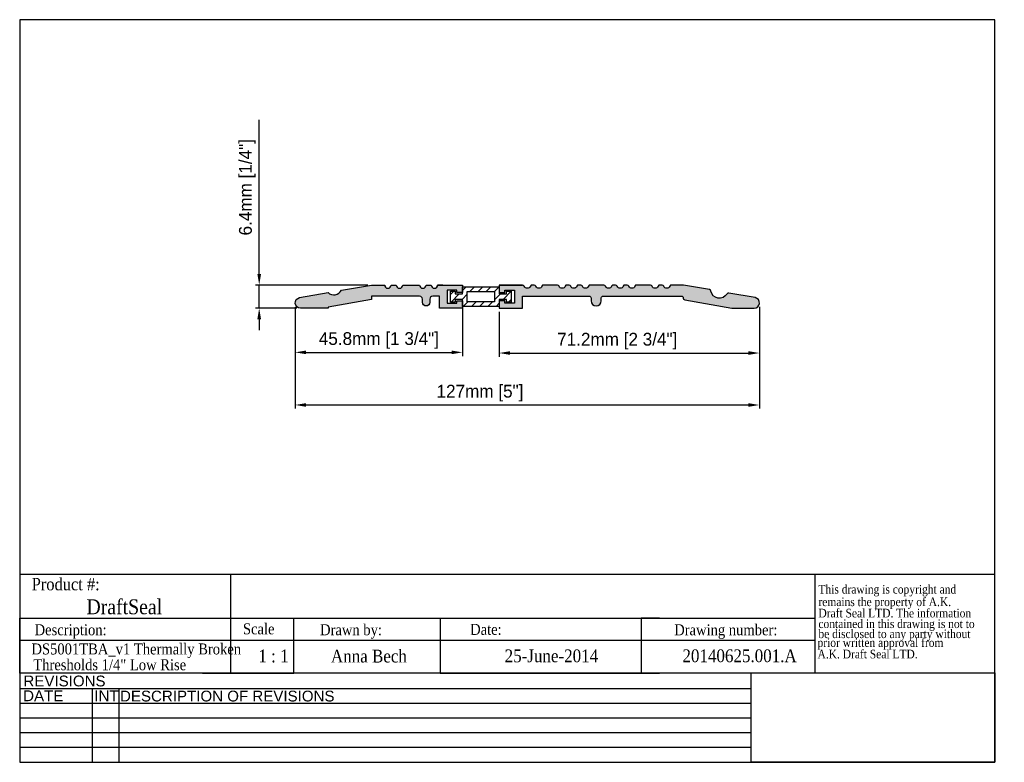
# Model space of a CAD drawing. Header units: millimetres. Extents: x 4409 to 4678, y 2279 to 2482.
import ezdxf
from ezdxf.enums import TextEntityAlignment as Align

# ---------------------------------------------------------------- set-up
doc = ezdxf.new("R2010")
doc.units = ezdxf.units.MM
doc.layers.add('AM_5', color=3, linetype='Continuous', lineweight=25)
doc.layers.add('BORDER', color=7, linetype='Continuous', lineweight=25)
doc.layers.add('FRAME', color=7, linetype='Continuous')
doc.styles.add('DS GROUP', font='arial.ttf')
doc.styles.add('TAG', font='GARA.TTF')
doc.dimstyles.new('AM_ISO$0', dxfattribs={"dimtxt": 1.5, "dimasz": 1.5, "dimexe": 1, "dimexo": 1, "dimgap": 1.5, "dimtad": 1, "dimdec": 0, "dimdsep": 46, "dimtxsty": 'Standard', "dimcen": 0, "dimclrd": 256, "dimclre": 256, "dimclrt": 2, "dimadec": 0, "dimazin": 2, "dimtp": 0.1, "dimtm": 0.1, "dimtfac": 0.71, "dimtdec": 0, "dimtmove": 0, "dimatfit": 3, "dimfxl": 1, "dimlwd": -1, "dimlwe": -1, "dimarcsym": 1})
picture_1 = doc.add_image_def('image1.bmp', size_in_pixel=(901, 331))

# ---------------------------------------------------------------- blocks, each defined once
blk = doc.blocks.new('A$C08671A0E')
at = {"layer": 'FRAME', "style": 'TAG'}
for s, p in [('This drawing is copyright and', (14.8, -52.3)), ('remains the property of A.K.', (14.8, -101.5)), ('Draft Seal LTD. The information', (14.8, -145.7)), ('contained in this drawing is not to  ', (14.8, -187.4)), ('be disclosed to any party without ', (14.8, -226.7)), (' prior written approval from', (0, -261.2)), (' A.K. Draft Seal LTD.', (0, -306.1))]:
    blk.add_text(s, height=33.819, dxfattribs=at).set_placement(p)
blk = doc.blocks.new('*D4')
at = {"layer": 'AM_5', "linetype": 'ByBlock', "transparency": 16777216}
for p, q in [((4484.22, 2403.87), (4484.22, 2390.46)), ((4530.01, 2404.04), (4530.01, 2390.46)), ((4487.22, 2391.46), (4527.01, 2391.46))]:
    blk.add_line(p, q, dxfattribs=at)
at = {"layer": 'AM_5', "transparency": 16777216}
for points in [[(4487.22, 2391.96), (4487.22, 2390.96), (4484.22, 2391.46)], [(4527.01, 2391.96), (4527.01, 2390.96), (4530.01, 2391.46)]]:
    blk.add_solid(points, dxfattribs=at)
at = {"layer": 'Defpoints', "color": 0, "transparency": 16777216}
for p in [(4484.22, 2404.87), (4530.01, 2405.04), (4530.01, 2391.46)]:
    blk.add_point(p, dxfattribs=at)
at = {"layer": 'AM_5', "color": 7, "transparency": 16777216, "insert": (4507.12, 2394.71), "char_height": 3.5, "attachment_point": 5}
blk.add_mtext('45.8mm [1 3/4"]', dxfattribs=at)
blk = doc.blocks.new('*D5')
at = {"layer": 'AM_5', "linetype": 'ByBlock', "transparency": 16777216}
for p, q in [((4484.22, 2403.87), (4484.22, 2376.06)), ((4611.21, 2403.91), (4611.21, 2376.06)), ((4487.22, 2377.06), (4608.21, 2377.06))]:
    blk.add_line(p, q, dxfattribs=at)
at = {"layer": 'AM_5', "transparency": 16777216}
for points in [[(4487.22, 2377.56), (4487.22, 2376.56), (4484.22, 2377.06)], [(4608.21, 2377.56), (4608.21, 2376.56), (4611.21, 2377.06)]]:
    blk.add_solid(points, dxfattribs=at)
at = {"layer": 'Defpoints', "color": 0, "transparency": 16777216}
for p in [(4484.22, 2404.87), (4611.21, 2404.91), (4611.21, 2377.06)]:
    blk.add_point(p, dxfattribs=at)
at = {"layer": 'AM_5', "color": 7, "transparency": 16777216, "insert": (4534.77, 2380.31), "char_height": 3.5, "attachment_point": 5}
blk.add_mtext('127mm [5"]', dxfattribs=at)
blk = doc.blocks.new('*D6')
at = {"layer": 'AM_5', "linetype": 'ByBlock', "transparency": 16777216}
for p, q in [((4474.38, 2412.89), (4474.38, 2455.06)), ((4504.06, 2409.89), (4473.38, 2409.89)), ((4474.38, 2403.54), (4474.38, 2409.89)), ((4484.67, 2403.54), (4473.38, 2403.54)), ((4474.38, 2400.54), (4474.38, 2397.54))]:
    blk.add_line(p, q, dxfattribs=at)
at = {"layer": 'AM_5', "transparency": 16777216}
for points in [[(4473.88, 2412.89), (4474.88, 2412.89), (4474.38, 2409.89)], [(4473.88, 2400.54), (4474.88, 2400.54), (4474.38, 2403.54)]]:
    blk.add_solid(points, dxfattribs=at)
at = {"layer": 'Defpoints', "color": 0, "transparency": 16777216}
for p in [(4474.38, 2409.89), (4505.06, 2409.89), (4485.67, 2403.54)]:
    blk.add_point(p, dxfattribs=at)
at = {"layer": 'AM_5', "color": 7, "transparency": 16777216, "insert": (4471.13, 2436.64), "char_height": 3.5, "attachment_point": 5, "rotation": 90}
blk.add_mtext('6.4mm [1/4"]', dxfattribs=at)
blk = doc.blocks.new('*D7')
at = {"layer": 'AM_5', "linetype": 'ByBlock', "transparency": 16777216}
for p, q in [((4540.01, 2402.54), (4540.01, 2390.28)), ((4611.21, 2403.91), (4611.21, 2390.28)), ((4543.01, 2391.28), (4608.21, 2391.28))]:
    blk.add_line(p, q, dxfattribs=at)
at = {"layer": 'AM_5', "transparency": 16777216}
for points in [[(4543.01, 2391.78), (4543.01, 2390.78), (4540.01, 2391.28)], [(4608.21, 2391.78), (4608.21, 2390.78), (4611.21, 2391.28)]]:
    blk.add_solid(points, dxfattribs=at)
at = {"layer": 'Defpoints', "color": 0, "transparency": 16777216}
for p in [(4540.01, 2403.54), (4611.21, 2404.91), (4611.21, 2391.28)]:
    blk.add_point(p, dxfattribs=at)
at = {"layer": 'AM_5', "color": 7, "transparency": 16777216, "insert": (4572.32, 2394.53), "char_height": 3.5, "attachment_point": 5}
blk.add_mtext('71.2mm [2 3/4"]', dxfattribs=at)

msp = doc.modelspace()

# ---------------------------------------------------------------- hatches: boundary and pattern name
h = msp.add_hatch()
h.set_pattern_fill('ANSI31', color=256, scale=0.5)
h.set_pattern_definition([(45, (-147.6027, 986.0981), (-1.122532, 1.122532), [])])
h.paths.add_polyline_path([(4530.01, 2409.39), (4530.01, 2407.47), (4527.98, 2407.47), (4527.98, 2408.22), (4526.71, 2408.22), (4526.71, 2405.22), (4527.98, 2405.22), (4527.98, 2405.97), (4530.01, 2405.97), (4530.01, 2404.04), (4540.01, 2404.04), (4540.01, 2405.97), (4542.05, 2405.97), (4542.05, 2405.22), (4543.32, 2405.22), (4543.32, 2408.22), (4542.05, 2408.22), (4542.05, 2407.47), (4540.01, 2407.47), (4540.01, 2409.39)])
h.paths.add_polyline_path([(4531.28, 2408.12), (4538.74, 2408.12), (4538.74, 2405.31), (4531.28, 2405.31)], flags=16)
at = {"layer": 'BORDER'}
h = msp.add_hatch(color=255, dxfattribs=at)
h.dxf.hatch_style = 1
h.paths.add_polyline_path([(4518.23, 2409.89), (4513.66, 2409.89, -1), (4511.88, 2409.89), (4510.48, 2409.89, -1), (4508.7, 2409.89), (4505.06, 2409.89), (4496.87, 2408.45, -0.479556), (4493.21, 2407.8), (4485.42, 2406.43, 0.916331), (4485.67, 2403.54), (4493.21, 2403.54), (4493.21, 2403.81), (4505.06, 2405.9), (4505.06, 2406.84), (4518.24, 2406.84, -0.414214), (4519.04, 2406.04), (4519.04, 2405.16, 1), (4521.04, 2405.16), (4521.04, 2406.04, -0.414214), (4521.84, 2406.84), (4523.66, 2406.84), (4523.66, 2403.54), (4530.01, 2403.54), (4530.01, 2405.57), (4528.43, 2405.57), (4528.43, 2404.94), (4525.82, 2404.94), (4525.82, 2408.5), (4528.43, 2408.5), (4528.43, 2407.86), (4530.01, 2407.86), (4530.01, 2409.89), (4523.19, 2409.89, -1), (4521.41, 2409.89), (4520.01, 2409.89, -1)])
h.paths.add_polyline_path([(4552.2, 2409.89, 0.310114), (4551.73, 2409.57, -0.686221), (4550.07, 2409.57, 0.492045), (4549.31, 2409.8, 0.492045), (4548.55, 2409.57, -0.686221), (4546.89, 2409.57, 0.310114), (4546.43, 2409.89), (4540.01, 2409.89), (4540.01, 2407.86), (4541.6, 2407.86), (4541.6, 2408.5), (4544.2, 2408.5), (4544.2, 2404.94), (4541.6, 2404.94), (4541.6, 2405.57), (4540.01, 2405.57), (4540.01, 2403.54), (4546.36, 2403.54), (4546.36, 2406.84), (4564.66, 2406.84, -0.414214), (4565.16, 2406.34), (4565.16, 2405.56, 1), (4567.96, 2405.56), (4567.96, 2406.34, -0.414214), (4568.46, 2406.84), (4589.86, 2406.84, -0.414214), (4590.36, 2406.34), (4590.36, 2406.31, 0.36397), (4590.78, 2405.82), (4603.64, 2403.55, 0.043661), (4603.73, 2403.54), (4609.76, 2403.54, 0.916331), (4610.01, 2406.43), (4602.85, 2407.69, 0.313115), (4602.34, 2407.45, -0.694299), (4597.93, 2408.23, 0.313115), (4597.52, 2408.63), (4590.41, 2409.89, 0.043661), (4590.32, 2409.89), (4587.15, 2409.89, 0.310114), (4586.68, 2409.57, -0.686221), (4585.02, 2409.57, 0.492045), (4584.26, 2409.8, 0.492045), (4583.5, 2409.57, -0.686221), (4581.84, 2409.57, 0.310114), (4581.38, 2409.89), (4577.62, 2409.89, 0.310114), (4577.15, 2409.57, -0.686221), (4575.49, 2409.57, 0.492045), (4574.73, 2409.8, 0.492045), (4573.97, 2409.57, -0.686221), (4572.31, 2409.57, 0.492045), (4571.55, 2409.8, 0.492045), (4570.79, 2409.57, -0.686221), (4569.13, 2409.57, 0.310114), (4568.67, 2409.89), (4564.91, 2409.89, 0.310114), (4564.44, 2409.57, -0.686221), (4562.78, 2409.57, 0.492045), (4562.02, 2409.8, 0.492045), (4561.26, 2409.57, -0.686221), (4559.6, 2409.57, 0.492045), (4558.84, 2409.8, 0.492045), (4558.08, 2409.57, -0.686221), (4556.42, 2409.57, 0.310114), (4555.96, 2409.89)])

# ---------------------------------------------------------------- linework, layer by layer
for p, q in [((4408.86, 2330.77), (4626.32, 2330.77)), ((4466.49, 2330.77), (4466.49, 2318.72)), ((4626.32, 2330.77), (4626.32, 2303.72)), ((4408.86, 2303.72), (4408.86, 2318.72)), ((4408.86, 2318.72), (4626.32, 2318.72)), ((4408.86, 2318.72), (4408.86, 2313.72)), ((4408.86, 2318.72), (4408.86, 2312.72)), ((4408.86, 2318.72), (4458.86, 2318.72)), ((4466.49, 2318.72), (4466.49, 2303.72)), ((4483.86, 2303.72), (4483.86, 2318.72)), ((4483.86, 2318.72), (4523.86, 2318.72)), ((4523.86, 2318.72), (4523.86, 2303.72)), ((4583.86, 2318.72), (4578.86, 2318.72)), ((4578.86, 2318.72), (4578.86, 2303.72)), ((4408.86, 2312.72), (4408.86, 2314.22)), ((4408.86, 2312.72), (4626.32, 2312.72)), ((4408.86, 2303.72), (4408.86, 2306.72)), ((4458.86, 2303.72), (4483.86, 2303.72)), ((4523.86, 2303.72), (4583.86, 2303.72))]:
    msp.add_line(p, q)
msp.add_lwpolyline([(4524.59, 2409.89), (4523.19, 2409.89), (4530.01, 2409.89), (4530.01, 2407.86), (4528.43, 2407.86), (4528.43, 2408.5), (4525.82, 2408.5), (4525.82, 2404.94), (4528.43, 2404.94), (4528.43, 2405.57), (4530.01, 2405.57), (4530.01, 2403.54), (4530.01, 2403.54), (4523.66, 2403.54), (4523.66, 2406.84), (4521.84, 2406.84, 0.414214), (4521.04, 2406.04), (4521.04, 2405.16, -1), (4519.04, 2405.16), (4519.04, 2406.04, 0.414214), (4518.24, 2406.84), (4505.06, 2406.84), (4505.06, 2405.9), (4493.21, 2403.81), (4493.21, 2403.54), (4485.67, 2403.54, -0.916331), (4485.42, 2406.43), (4493.21, 2407.8, 0.479556), (4496.87, 2408.45), (4505.06, 2409.89), (4508.7, 2409.89, 1), (4510.48, 2409.89), (4511.88, 2409.89, 1), (4513.66, 2409.89), (4518.23, 2409.89, 1), (4520.01, 2409.89), (4521.41, 2409.89, 1), (4523.19, 2409.89)], format="xyb")
at = {"color": 2}
for points in [[(4542.05, 2405.97), (4540.01, 2405.97), (4540.01, 2404.04), (4530.01, 2404.04), (4530.01, 2405.97), (4527.98, 2405.97), (4527.98, 2405.22), (4526.71, 2405.22), (4526.71, 2408.22), (4527.98, 2408.22), (4527.98, 2407.47), (4530.01, 2407.47), (4530.01, 2409.39), (4540.01, 2409.39), (4540.01, 2407.47), (4542.05, 2407.47), (4542.05, 2408.22), (4543.32, 2408.22), (4543.32, 2405.22), (4542.05, 2405.22)], [(4531.28, 2408.12), (4538.74, 2408.12), (4538.74, 2405.31), (4531.28, 2405.31)]]:
    msp.add_lwpolyline(points, close=True, dxfattribs=at)
at = {"color": 7}
msp.add_lwpolyline([(4540.01, 2409.89), (4546.43, 2409.89), (4540.01, 2409.89), (4540.01, 2407.86), (4541.6, 2407.86), (4541.6, 2408.5), (4544.2, 2408.5), (4544.2, 2404.94), (4541.6, 2404.94), (4541.6, 2405.57), (4540.01, 2405.57), (4540.01, 2403.54), (4540.01, 2403.54), (4546.36, 2403.54), (4546.36, 2406.84), (4564.66, 2406.84, -0.414214), (4565.16, 2406.34), (4565.16, 2405.56, 1), (4567.96, 2405.56), (4567.96, 2406.34, -0.414214), (4568.46, 2406.84), (4589.86, 2406.84, -0.414214), (4590.36, 2406.34), (4590.36, 2406.31, 0.36397), (4590.78, 2405.82), (4603.64, 2403.55, 0.043661), (4603.73, 2403.54), (4609.76, 2403.54, 0.916331), (4610.01, 2406.43), (4602.85, 2407.69, 0.313115), (4602.34, 2407.45, -0.694299), (4597.93, 2408.23, 0.313115), (4597.52, 2408.63), (4590.41, 2409.89, 0.043661), (4590.32, 2409.89), (4587.15, 2409.89, 0.310114), (4586.68, 2409.57, -0.686221), (4585.02, 2409.57, 0.310114), (4584.56, 2409.89), (4583.97, 2409.89, 0.310114), (4583.5, 2409.57, -0.686221), (4581.84, 2409.57, 0.310114), (4581.38, 2409.89), (4577.62, 2409.89, 0.310114), (4577.15, 2409.57, -0.686221), (4575.49, 2409.57, 0.310114), (4575.03, 2409.89), (4574.44, 2409.89, 0.310114), (4573.97, 2409.57, -0.686221), (4572.31, 2409.57, 0.310114), (4571.85, 2409.89), (4571.26, 2409.89, 0.310114), (4570.79, 2409.57, -0.686221), (4569.13, 2409.57, 0.310114), (4568.67, 2409.89), (4564.91, 2409.89, 0.310114), (4564.44, 2409.57, -0.686221), (4562.78, 2409.57, 0.310114), (4562.32, 2409.89), (4561.73, 2409.89, 0.310114), (4561.26, 2409.57, -0.686221), (4559.6, 2409.57, 0.310114), (4559.14, 2409.89), (4558.55, 2409.89, 0.310114), (4558.08, 2409.57, -0.686221), (4556.42, 2409.57, 0.310114), (4555.96, 2409.89), (4552.2, 2409.89, 0.310114), (4551.73, 2409.57, -0.686221), (4550.07, 2409.57, 0.310114), (4549.61, 2409.89), (4549.02, 2409.89, 0.310114), (4548.55, 2409.57, -0.686221), (4546.89, 2409.57, 0.310114), (4546.43, 2409.89)], format="xyb", dxfattribs=at)
at = {"layer": 'BORDER'}
for p, q in [((4408.86, 2482.49), (4408.86, 2279.29)), ((4675.56, 2482.49), (4408.86, 2482.49)), ((4675.56, 2279.29), (4675.56, 2482.49)), ((4626.32, 2330.77), (4675.56, 2330.77)), ((4675.56, 2303.72), (4408.86, 2303.72)), ((4608.95, 2299.4), (4408.86, 2299.4)), ((4428.73, 2299.4), (4428.73, 2279.29)), ((4435.95, 2299.4), (4435.95, 2279.29)), ((4608.95, 2295.38), (4408.86, 2295.38)), ((4608.95, 2291.36), (4408.86, 2291.36)), ((4608.95, 2287.34), (4408.86, 2287.34)), ((4608.95, 2283.31), (4408.86, 2283.31)), ((4408.86, 2279.29), (4675.56, 2279.29))]:
    msp.add_line(p, q, dxfattribs=at)
at = {"layer": 'FRAME', "color": 1}
for q in [(4608.95, 2303.73), (4608.95, 2303.72)]:
    msp.add_line((4608.95, 2279.29), q, dxfattribs=at)

# ---------------------------------------------------------------- block references
at = {"xscale": 0.06987750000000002, "yscale": 0.06987750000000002, "zscale": 0.06987750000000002}
msp.add_blockref('A$C08671A0E', (4626.32, 2329.12), dxfattribs=at)

# ---------------------------------------------------------------- texts
at = {"layer": 'BORDER', "attachment_point": 2, "style": 'DS GROUP'}
for s, width, insert, char_height in [('REVISIONS', 20.3868, (4421.12, 2303.02), 2.953), ('DATE', 20.3868, (4415.31, 2298.97), 2.953), ('INT', 20.3868, (4432.6, 2298.97), 2.953), ('DESCRIPTION OF REVISIONS', 103.8609, (4465.64, 2298.89), 2.9531)]:
    msp.add_mtext_dynamic_manual_height_columns(s, width=width, gutter_width=7.5, heights=[0], dxfattribs=dict(at, insert=insert, char_height=char_height))
at = {"layer": 'FRAME', "style": 'TAG'}
for s, height, p in [('Product #:', 3.382, (4421.45, 2328.11)), ('DraftSeal ', 4.069, (4438.15, 2321.97)), ('Description:', 3, (4422.79, 2315.09)), ('Drawn by:', 3, (4499.49, 2315.16)), ('Date:', 3, (4536.39, 2315.64)), ('Drawing number:', 3, (4602.01, 2315.14)), ('Anna Bech', 3.5, (4504.39, 2308.43)), ('1 : 1', 3.5, (4478.28, 2308.37)), ('25-June-2014', 3.5, (4554.31, 2308.42)), ('20140625.001.A', 3.5, (4605.78, 2308.43))]:
    msp.add_text(s, height=height, dxfattribs=at).set_placement(p, align=Align.MIDDLE)
msp.add_text('Scale', height=3, dxfattribs=at).set_placement((4469.93, 2314.31))
for s, p in [('DS5001TBA_v1 Thermally Broken ', (4441.25, 2308.81)), ('Thresholds 1/4" Low Rise', (4433.49, 2304.49))]:
    msp.add_text(s, height=3, dxfattribs=at).set_placement(p, align=Align.CENTER)

# ---------------------------------------------------------------- dimensions: what is measured, and where the dimension line sits
at = {"layer": 'AM_5'}
dim = msp.add_linear_dim(base=(4474.38297903, 2409.89271811), p1=(4485.66744458, 2403.54271811), p2=(4505.06369928, 2409.89271811), angle=90, dimstyle='AM_ISO$0', override={"dimtxt": 3.5, "dimasz": 3, "dimdec": 1, "dimpost": '<>mm', "dimclrt": 7}, dxfattribs=at)
dim.commit()
dim.dimension.update_dxf_attribs({"geometry": '*D6', "text_midpoint": (4474.38297903, 2436.64271811), "dimtype": 160})
for base, p1, p2, picture, middle in [((4530.01, 2391.46), (4484.22, 2404.87), (4530.01, 2405.04), '*D4', (4507.12, 2391.46)), ((4611.21, 2377.06), (4484.22, 2404.87), (4611.21, 2404.91), '*D5', (4534.77, 2377.06)), ((4611.21, 2391.28), (4540.01, 2403.54), (4611.21, 2404.91), '*D7', (4572.32, 2391.28))]:
    dim = msp.add_linear_dim(base=base, p1=p1, p2=p2, dimstyle='AM_ISO$0', override={"dimtxt": 3.5, "dimasz": 3, "dimdec": 1, "dimpost": '<>mm', "dimclrt": 7}, dxfattribs=at)
    dim.commit()
    dim.dimension.update_dxf_attribs({"geometry": picture, "text_midpoint": middle, "dimtype": 160})

# ---------------------------------------------------------------- pictures from other files: only their frames are drawn
image = msp.add_image(picture_1, insert=(4608.95, 2279.29), size_in_units=(66.62, 24.47))
image.dxf.flags = 7

doc.saveas('drawing.dxf')
